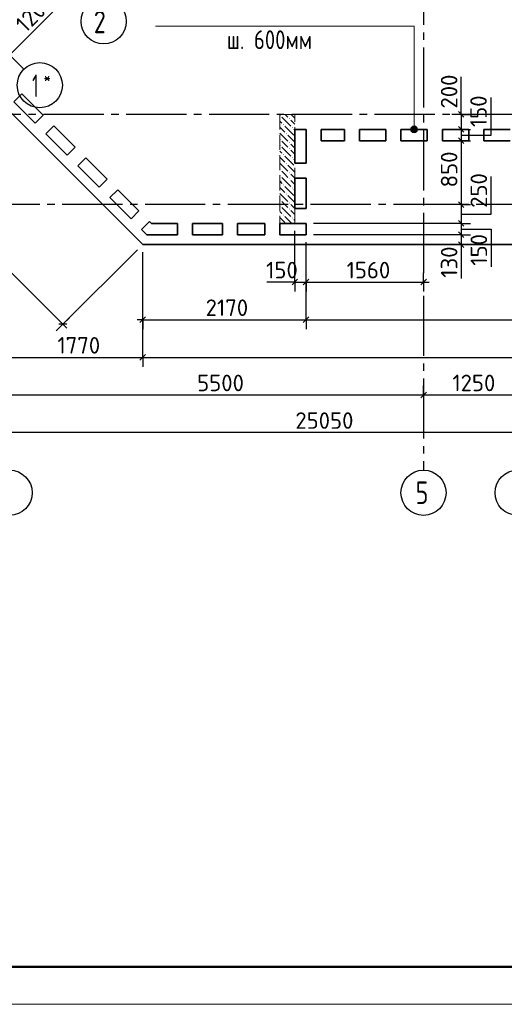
# Model space of a CAD drawing. Header units: millimetres. Extents: x 40580 to 1930067, y -240640 to 81020.
# Tile 134 of 246: x 599979 to 606418, y -240324 to -227235. Entities that reach past the tile are written whole.
import ezdxf

# ---------------------------------------------------------------- set-up
doc = ezdxf.new("R2010")
doc.units = ezdxf.units.MM
for name, pattern in [('______2', [270, 200, -70]), ('______5', [1100, 800, -100, 100, -100]), ('CENTER', [2, 1.25, -0.25, 0.25, -0.25])]:
    doc.linetypes.add(name, pattern=pattern)
for name, color, linetype, lineweight in [('Standard', 7, 'Continuous', 25), ('ЖБ Перекрытие верхний уровень', 7, 'Continuous', 35), ('ОСИ', 7, 'CENTER', 15), ('Примечания', 7, 'Continuous', 13)]:
    doc.layers.add(name, color=color, linetype=linetype, lineweight=lineweight)
doc.layers.add('ЖБ Пилон', color=7, linetype='______2', lineweight=13, true_color=0xa0a0a0)
doc.layers.add('Размерная выноска', color=7, linetype='Continuous')
doc.styles.add('GOST 2.304', font='isocpeur.ttf', dxfattribs={"width": 0.8})
doc.styles.add('ISOCPEUR', font='isocpeur.ttf')

msp = doc.modelspace()

# ---------------------------------------------------------------- hatches: boundary and pattern name
at = {"layer": 'ЖБ Пилон', "linetype": 'Continuous', "lineweight": -3, "transparency": 33554687}
for points in [[(603434.7, -228511.1), (603441.2, -228504.5), (603447.7, -228511.1), (603441.2, -228517.6)], [(603474.7, -228631.1), (603481.2, -228624.6), (603487.7, -228631.1), (603481.2, -228637.6)], [(603554.7, -228551.1), (603561.2, -228544.6), (603567.7, -228551.1), (603561.2, -228557.5)], [(603514.7, -228751.1), (603521.2, -228744.6), (603527.7, -228751.1), (603521.2, -228757.5)], [(603594.7, -228671), (603601.2, -228664.6), (603607.7, -228671), (603601.2, -228677.6)], [(603434.7, -228831.1), (603441.2, -228824.6), (603447.7, -228831.1), (603441.2, -228837.6)], [(603434.7, -228911.1), (603441.2, -228904.5), (603447.7, -228911.1), (603441.2, -228917.6)], [(603554.7, -228871), (603561.2, -228864.6), (603567.7, -228871), (603561.2, -228877.6)], [(603474.7, -229031.1), (603481.2, -229024.6), (603487.7, -229031.1), (603481.2, -229037.6)], [(603554.7, -228951.1), (603561.2, -228944.6), (603567.7, -228951.1), (603561.2, -228957.5)], [(603514.7, -229151.1), (603521.2, -229144.6), (603527.7, -229151.1), (603521.2, -229157.5)], [(603594.7, -229071), (603601.2, -229064.6), (603607.7, -229071), (603601.2, -229077.6)], [(603434.7, -229231.1), (603441.2, -229224.6), (603447.7, -229231.1), (603441.2, -229237.6)], [(603434.7, -229311.1), (603441.2, -229304.5), (603447.7, -229311.1), (603441.2, -229317.6)], [(603554.7, -229271), (603561.2, -229264.6), (603567.7, -229271), (603561.2, -229277.6)], [(603474.7, -229431.1), (603481.2, -229424.6), (603487.7, -229431.1), (603481.2, -229437.6)], [(603554.7, -229351.1), (603561.2, -229344.6), (603567.7, -229351.1), (603561.2, -229357.5)], [(603514.7, -229551.1), (603521.2, -229544.6), (603527.7, -229551.1), (603521.2, -229557.5)], [(603594.7, -229471), (603601.2, -229464.6), (603607.7, -229471), (603601.2, -229477.6)], [(603434.7, -229631.1), (603441.2, -229624.6), (603447.7, -229631.1), (603441.2, -229637.6)], [(603434.7, -229711.1), (603441.2, -229704.5), (603447.7, -229711.1), (603441.2, -229717.6)], [(603554.7, -229671), (603561.2, -229664.6), (603567.7, -229671), (603561.2, -229677.6)], [(603474.7, -229831.1), (603481.2, -229824.6), (603487.7, -229831.1), (603481.2, -229837.6)], [(603554.7, -229751.1), (603561.2, -229744.6), (603567.7, -229751.1), (603561.2, -229757.5)], [(603594.7, -229871), (603601.2, -229864.6), (603607.7, -229871), (603601.2, -229877.6)]]:
    msp.add_hatch(color=7, dxfattribs=at).paths.add_polyline_path(points, flags=16)
at = {"layer": 'Примечания', "linetype": 'Continuous', "lineweight": 13, "transparency": 33554687}
for points in [[(605241.8, -228655.5), (605196.8, -228655.5), (605180.6, -228671.7)], [(605241.8, -228655.5), (605180.6, -228671.7), (605258, -228671.7)], [(605196.8, -228655.5), (605241.8, -228655.5), (605219.3, -228649.2)], [(605258, -228671.7), (605180.6, -228671.7), (605174.3, -228694.2)], [(605258, -228671.7), (605174.3, -228694.2), (605264.3, -228694.2)], [(605264.3, -228694.2), (605174.3, -228694.2), (605180.6, -228716.7)], [(605264.3, -228694.2), (605180.6, -228716.7), (605258, -228716.7)], [(605258, -228716.7), (605180.6, -228716.7), (605196.8, -228732.9)], [(605258, -228716.7), (605196.8, -228732.9), (605241.8, -228732.9)], [(605241.8, -228732.9), (605196.8, -228732.9), (605219.3, -228739.2)]]:
    msp.add_hatch(color=7, dxfattribs=at).paths.add_polyline_path(points)

# ---------------------------------------------------------------- linework, layer by layer
at = {"layer": 'Standard', "color": 7, "linetype": 'Continuous', "lineweight": -3, "transparency": 33554687}
for p, q in [((599844.3, -227705.1), (600692.8, -226856.6)), ((600553.2, -231284.9), (597724, -228455.7)), ((605844.3, -228494.2), (605844.3, -228419.2)), ((605844.3, -228844.2), (605844.3, -229694.2)), ((605844.3, -229694.2), (605844.3, -229944.2)), ((605844.3, -229944.2), (605844.3, -230094.2)), ((605844.3, -230094.2), (605844.3, -230224.2)), ((605844.3, -230224.2), (605844.3, -230299.2)), ((603634.3, -230724.2), (603559.3, -230724.2)), ((603634.3, -230724.2), (603784.3, -230724.2)), ((603784.3, -230724.2), (605344.3, -230724.2)), ((605344.3, -230724.2), (605419.3, -230724.2)), ((601613.8, -231224.2), (601538.8, -231224.2)), ((601613.8, -231224.2), (603784.3, -231224.2)), ((603784.3, -231224.2), (609644.3, -231224.2)), ((600553.2, -231284.9), (600606.2, -231337.9)), ((599844.3, -231724.2), (601613.8, -231724.2)), ((601613.8, -231724.2), (616594.3, -231724.2)), ((599844.3, -232224.2), (605344.3, -232224.2)), ((605344.3, -232224.2), (606594.3, -232224.2)), ((616494.3, -232724.2), (591444.3, -232724.2))]:
    msp.add_line(p, q, dxfattribs=at)
at = {"layer": 'Standard', "color": 251, "linetype": 'Continuous', "lineweight": -3, "true_color": 0x656565, "transparency": 33554687}
for p, q in [((605844.3, -228494.2), (605719.3, -228494.2)), ((605844.3, -228494.2), (605969.3, -228494.2)), ((605844.3, -228494.2), (605844.3, -228494.2)), ((605844.3, -228694.2), (605719.3, -228694.2)), ((605844.3, -228694.2), (605969.3, -228694.2)), ((605844.3, -228694.2), (605844.3, -228694.2)), ((605844.3, -228844.2), (605719.3, -228844.2)), ((605844.3, -228844.2), (605969.3, -228844.2)), ((605844.3, -228844.2), (605844.3, -228844.2)), ((605844.3, -229694.2), (605719.3, -229694.2)), ((605844.3, -229694.2), (605969.3, -229694.2)), ((605844.3, -229694.2), (605844.3, -229694.2)), ((605844.3, -229944.2), (605719.3, -229944.2)), ((605844.3, -229944.2), (605969.3, -229944.2)), ((605844.3, -230094.2), (605719.3, -230094.2)), ((605844.3, -230094.2), (605969.3, -230094.2)), ((605844.3, -230224.2), (605719.3, -230224.2)), ((605844.3, -230224.2), (605969.3, -230224.2)), ((605844.3, -230224.2), (605844.3, -230224.2)), ((600553.2, -231284.9), (601543.1, -230294.9)), ((601613.8, -231224.2), (601613.8, -230324.2)), ((603634.3, -230724.2), (603634.3, -230599.2)), ((603784.3, -230724.2), (603784.3, -230599.2)), ((605344.3, -230724.2), (605344.3, -230599.2)), ((603634.3, -230724.2), (603634.3, -230849.2)), ((603784.3, -230724.2), (603784.3, -230849.2)), ((605344.3, -230724.2), (605344.3, -230849.2)), ((605344.3, -230724.2), (605344.3, -230724.2)), ((601613.8, -231224.2), (601613.8, -231099.2)), ((603784.3, -231224.2), (603784.3, -231099.2)), ((600553.2, -231284.9), (600641.6, -231196.5)), ((601613.8, -231224.2), (601613.8, -231349.2)), ((603784.3, -231224.2), (603784.3, -231349.2)), ((600553.2, -231284.9), (600464.8, -231373.2)), ((601613.8, -231724.2), (601613.8, -231599.2)), ((601613.8, -231724.2), (601613.8, -231849.2)), ((605344.3, -232224.2), (605344.3, -232099.2)), ((605344.3, -232224.2), (605344.3, -232349.2)), ((605344.3, -232224.2), (605344.3, -232676.4))]:
    msp.add_line(p, q, dxfattribs=at)
at = {"layer": 'Standard', "color": 7, "linetype": 'Continuous', "lineweight": 25, "transparency": 33554687}
for p, q in [((605806.8, -228456.7), (605881.8, -228531.7)), ((605806.8, -228656.7), (605881.8, -228731.7)), ((605806.8, -228806.7), (605881.8, -228881.7)), ((605806.8, -229656.7), (605881.8, -229731.7)), ((605806.8, -229906.7), (605881.8, -229981.7)), ((605806.8, -230056.7), (605881.8, -230131.7)), ((605806.8, -230186.7), (605881.8, -230261.7)), ((603596.8, -230761.7), (603671.8, -230686.7)), ((603746.8, -230761.7), (603821.8, -230686.7)), ((605306.8, -230761.7), (605381.8, -230686.7)), ((601576.3, -231261.7), (601651.3, -231186.7)), ((603746.8, -231261.7), (603821.8, -231186.7)), ((600606.2, -231284.9), (600500.1, -231284.9)), ((601576.3, -231761.7), (601651.3, -231686.7)), ((605306.8, -232261.7), (605381.8, -232186.7))]:
    msp.add_line(p, q, dxfattribs=at)
at = {"layer": 'Standard', "color": 7, "linetype": 'Continuous', "lineweight": 13, "transparency": 33554687}
msp.add_lwpolyline([(583520.3, -240324.2), (625520.3, -240324.2), (625520.3, -180924.2), (583520.3, -180924.2), (583520.3, -240324.2)], close=True, dxfattribs=at)
at = {"layer": 'Standard', "color": 7, "linetype": 'Continuous', "lineweight": 50, "transparency": 33554687}
msp.add_lwpolyline([(585520.3, -181424.2), (625020.3, -181424.2), (625020.3, -239824.2), (585520.3, -239824.2), (585520.3, -181424.2)], close=True, dxfattribs=at)
at = {"layer": 'Standard', "color": 7, "linetype": 'Continuous', "lineweight": -3, "transparency": 33554687}
for points in [[(605844.3, -228494.2), (605844.3, -228551.3), (605844.3, -228551.3), (605844.3, -228657.1), (605844.3, -228657.1), (605844.3, -228694.2)], [(605844.3, -228694.2), (605844.3, -228732.7), (605844.3, -228732.7), (605844.3, -228844.2)]]:
    msp.add_lwpolyline(points, dxfattribs=at)
at = {"layer": 'Standard', "color": 251, "linetype": 'Continuous', "lineweight": -3, "true_color": 0x656565, "transparency": 33554687}
for points in [[(605844.3, -229944.2), (605827.3, -229944.2), (605827.3, -229944.2), (603884.3, -229944.2)], [(603634.3, -230724.2), (603634.3, -230707.2), (603634.3, -230707.2), (603634.3, -230044.2)], [(605844.3, -230094.2), (605827.3, -230094.2), (605827.3, -230094.2), (603884.3, -230094.2)], [(603784.3, -231224.2), (603784.3, -231207.2), (603784.3, -231207.2), (603784.3, -231207.2), (603784.3, -231207.2), (603784.3, -231207.2), (603784.3, -231207.2), (603784.3, -230194.2)], [(603784.3, -230724.2), (603784.3, -230707.2), (603784.3, -230707.2), (603784.3, -230194.2)], [(601613.8, -231724.2), (601613.8, -231707.2), (601613.8, -231707.2), (601613.8, -230324.2)]]:
    msp.add_lwpolyline(points, dxfattribs=at)
at = {"layer": 'ЖБ Перекрытие верхний уровень', "transparency": 33554687}
for p, q in [((598784.7, -227395), (601613.8, -230224.2)), ((599901.9, -228328.4), (600008, -228222.4)), ((600008, -228222.4), (600290.8, -228505.2)), ((600184.8, -228611.3), (599901.9, -228328.4)), ((600290.8, -228505.2), (600184.8, -228611.3)), ((600326.2, -228752.7), (600432.2, -228646.6)), ((600432.2, -228646.6), (600715.1, -228929.5)), ((600609, -229035.5), (600326.2, -228752.7)), ((603634.3, -228694.2), (603784.3, -228694.2)), ((603634.3, -229144.2), (603634.3, -228694.2)), ((603784.3, -228694.2), (603784.3, -229144.2)), ((603984.3, -228844.2), (603984.3, -228694.2)), ((603984.3, -228694.2), (604294.3, -228694.2)), ((604294.3, -228694.2), (604294.3, -228844.2)), ((604494.3, -228694.2), (604844.3, -228694.2)), ((604494.3, -228844.2), (604494.3, -228694.2)), ((604844.3, -228694.2), (604844.3, -228844.2)), ((605044.3, -228844.2), (605044.3, -228694.2)), ((605044.3, -228694.2), (605394.3, -228694.2)), ((605394.3, -228694.2), (605394.3, -228844.2)), ((605594.3, -228694.2), (605944.3, -228694.2)), ((605594.3, -228844.2), (605594.3, -228694.2)), ((605944.3, -228694.2), (605944.3, -228844.2)), ((606144.3, -228844.2), (606144.3, -228694.2)), ((606144.3, -228694.2), (606494.3, -228694.2)), ((604294.3, -228844.2), (603984.3, -228844.2)), ((604844.3, -228844.2), (604494.3, -228844.2)), ((605394.3, -228844.2), (605044.3, -228844.2)), ((605944.3, -228844.2), (605594.3, -228844.2)), ((606494.3, -228844.2), (606144.3, -228844.2)), ((600715.1, -228929.5), (600609, -229035.5)), ((600750.4, -229177), (600856.5, -229070.9)), ((601033.3, -229459.8), (600750.4, -229177)), ((600856.5, -229070.9), (601139.4, -229353.7)), ((603784.3, -229144.2), (603634.3, -229144.2)), ((601139.4, -229353.7), (601033.3, -229459.8)), ((603634.3, -229744.2), (603634.3, -229344.2)), ((603634.3, -229344.2), (603784.3, -229344.2)), ((603784.3, -229344.2), (603784.3, -229744.2)), ((601174.7, -229601.2), (601280.8, -229495.1)), ((601280.8, -229495.1), (601563.6, -229778)), ((601457.6, -229884.1), (601174.7, -229601.2)), ((601563.6, -229778), (601457.6, -229884.1)), ((603784.3, -229744.2), (603634.3, -229744.2)), ((601599, -230025.5), (601705, -229919.4)), ((601705, -229919.4), (601729.8, -229944.2)), ((601729.8, -229944.2), (602074.3, -229944.2)), ((602074.3, -229944.2), (602074.3, -230094.2)), ((602274.3, -229944.2), (602674.3, -229944.2)), ((602274.3, -230094.2), (602274.3, -229944.2)), ((602674.3, -229944.2), (602674.3, -230094.2)), ((602874.3, -230094.2), (602874.3, -229944.2)), ((602874.3, -229944.2), (603234.3, -229944.2)), ((603234.3, -229944.2), (603234.3, -230094.2)), ((603434.3, -229944.2), (603784.3, -229944.2)), ((603434.3, -230094.2), (603434.3, -229944.2)), ((603784.3, -229944.2), (603784.3, -230094.2)), ((601667.7, -230094.2), (601599, -230025.5)), ((602074.3, -230094.2), (601667.7, -230094.2)), ((602674.3, -230094.2), (602274.3, -230094.2)), ((603234.3, -230094.2), (602874.3, -230094.2)), ((603784.3, -230094.2), (603434.3, -230094.2)), ((601613.8, -230224.2), (616594.3, -230224.2))]:
    msp.add_line(p, q, dxfattribs=at)
at = {"layer": 'ЖБ Пилон', "color": 253, "linetype": '______2', "lineweight": 13, "true_color": 0xa0a0a0, "transparency": 33554687}
for p, q in [((603434.3, -228494.2), (603434.3, -229944.2)), ((603634.3, -228494.2), (603434.3, -228494.2)), ((603634.3, -229944.2), (603634.3, -228494.2)), ((603434.3, -229944.2), (603634.3, -229944.2))]:
    msp.add_line(p, q, dxfattribs=at)
at = {"layer": 'ЖБ Пилон', "color": 9, "linetype": 'Continuous', "lineweight": -3, "true_color": 0xc7c7c7, "transparency": 33554687}
for p, q in [((603541.2, -228531.1), (603504.4, -228494.2)), ((603584.4, -228494.2), (603634.3, -228544.1)), ((603434.3, -228584.1), (603461.2, -228611.1)), ((603461.2, -228531.1), (603581.2, -228651.1)), ((603501.2, -228651.1), (603621.2, -228771)), ((603581.2, -228571), (603634.3, -228624.1)), ((603434.3, -228664.1), (603501.2, -228731.1)), ((603434.3, -228744.1), (603541.2, -228851.1)), ((603634.3, -228864.1), (603541.2, -228771)), ((603634.3, -228704.1), (603621.2, -228691.1)), ((603501.2, -228891.1), (603461.2, -228851.1)), ((603541.2, -228931.1), (603501.2, -228891.1)), ((603581.2, -228891.1), (603634.3, -228944.1)), ((603434.3, -228984.1), (603461.2, -229011.1)), ((603461.2, -228931.1), (603581.2, -229051.1)), ((603501.2, -229051.1), (603621.2, -229171)), ((603581.2, -228971), (603634.3, -229024.1)), ((603434.3, -229064.1), (603501.2, -229131.1)), ((603434.3, -229144.1), (603541.2, -229251.1)), ((603634.3, -229264.1), (603541.2, -229171)), ((603634.3, -229104.1), (603621.2, -229091.1)), ((603501.2, -229291.1), (603461.2, -229251.1)), ((603541.2, -229331.1), (603501.2, -229291.1)), ((603581.2, -229291.1), (603634.3, -229344.1)), ((603434.3, -229384.1), (603461.2, -229411.1)), ((603461.2, -229331.1), (603581.2, -229451.1)), ((603581.2, -229371), (603634.3, -229424.1)), ((603434.3, -229464.1), (603501.2, -229531.1)), ((603434.3, -229544.1), (603541.2, -229651.1)), ((603501.2, -229451.1), (603621.2, -229571)), ((603634.3, -229664.1), (603541.2, -229571)), ((603634.3, -229504.1), (603621.2, -229491.1)), ((603501.2, -229691.1), (603461.2, -229651.1)), ((603541.2, -229731.1), (603501.2, -229691.1)), ((603581.2, -229691.1), (603634.3, -229744.1)), ((603434.3, -229784.1), (603461.2, -229811.1)), ((603461.2, -229731.1), (603581.2, -229851.1)), ((603581.2, -229771), (603634.3, -229824.1)), ((603434.3, -229864.1), (603501.2, -229931.1)), ((603434.3, -229944.1), (603434.4, -229944.2)), ((603501.2, -229851.1), (603594.4, -229944.2)), ((603634.3, -229904.1), (603621.2, -229891.1))]:
    msp.add_line(p, q, dxfattribs=at)
at = {"layer": 'ОСИ', "color": 8, "linetype": '______5', "lineweight": -3, "transparency": 33554687}
for p, q in [((605344.3, -182504.2), (605344.3, -233224.2)), ((600033.5, -227894.3), (590720.2, -218581)), ((617594.3, -228494.2), (588120.3, -228494.2)), ((616744.3, -229694.2), (588120.3, -229694.2))]:
    msp.add_line(p, q, dxfattribs=at)
at = {"layer": 'ОСИ', "color": 7, "linetype": 'Continuous', "lineweight": -3, "transparency": 33554687}
for centre in [(601094.2, -227257.9), (600245.7, -228106.5), (599844.3, -233524.2), (605344.3, -233524.2), (606594.3, -233524.2)]:
    msp.add_circle(centre, 300, dxfattribs=at)
at = {"layer": 'Примечания', "color": 7, "linetype": 'Continuous', "lineweight": 13, "transparency": 33554687}
for p, q in [((605219.3, -228649.2), (605219.3, -228649.2)), ((605174.3, -228694.2), (605174.3, -228694.2)), ((605219.3, -228739.2), (605219.3, -228739.2)), ((605264.3, -228694.2), (605264.3, -228694.2))]:
    msp.add_line(p, q, dxfattribs=at)
msp.add_lwpolyline([(601781.5, -227321.7), (605219.3, -227321.7), (605219.3, -228694.2)], dxfattribs=at)
msp.add_circle((605219.3, -228694.2), 45, dxfattribs=at)
at = {"layer": 'Размерная выноска', "color": 7, "linetype": 'Continuous', "lineweight": 25, "transparency": 33554687}
for p, q in [((605844.3, -228494.2), (605844.3, -227994.2)), ((605844.3, -230224.2), (605844.3, -230674.2)), ((603634.3, -230724.2), (603264.3, -230724.2))]:
    msp.add_line(p, q, dxfattribs=at)
for points in [[(605844.3, -228769.2), (606244.3, -228769.2), (606244.3, -228269.2)], [(605844.3, -229819.2), (606244.3, -229819.2), (606244.3, -229319.2)], [(605844.3, -230019.2), (606244.3, -230019.2), (606244.3, -230519.2)]]:
    msp.add_lwpolyline(points, dxfattribs=at)

# ---------------------------------------------------------------- texts
at = {"layer": 'Standard', "color": 7, "linetype": 'Continuous', "lineweight": 25, "transparency": 33554687, "char_height": 220, "attachment_point": 7, "style": 'ISOCPEUR'}
for s, insert, width, rotation in [('1200', (600056.2, -227422.4), 625.734, 45), ('200', (605794.3, -228416.7), 531.973, 90), ('150', (606184.9, -228663.5), 469.509, 90), ('850', (605794.3, -229464.7), 516.396, 90), ('250', (606189, -229736.8), 516.396, 90), ('150', (606189.6, -230505.4), 469.509, 90), ('130', (605794.2, -230665.8), 469.509, 90)]:
    msp.add_mtext(s, dxfattribs=dict(at, insert=insert, width=width, rotation=rotation))
for s, insert, width in [('150', (603252.7, -230674.1), 469.509), ('1560', (604321.9, -230674.1), 610.171), ('2170', (602448.8, -231174.1), 625.741), ('1770', (600478.9, -231674.1), 625.735), ('5500', (602336.3, -232174.2), 641.476), ('1250', (605726.9, -232174.1), 610.165), ('25050', (603640.9, -232674.2), 782.131)]:
    msp.add_mtext(s, dxfattribs=dict(at, insert=insert, width=width))
at = {"layer": 'ОСИ', "color": 7, "linetype": 'Continuous', "lineweight": 25, "transparency": 33554687, "attachment_point": 7, "style": 'ISOCPEUR'}
for s, insert, char_height, width in [('\\W0.78;2', (600962.7, -227415.4), 300, 326.834), ('\\W0.56;1', (600144.2, -228264), 300, 233.333), ('\\W0.80;*', (600294.2, -228089), 180, 215.9), ('\\W0.78;5', (605239.3, -233674.2), 300, 326.834)]:
    msp.add_mtext(s, dxfattribs=dict(at, insert=insert, char_height=char_height, width=width))
at = {"layer": 'Примечания', "color": 7, "linetype": 'Continuous', "lineweight": 25, "transparency": 33554687, "insert": (602731.5, -227626.7), "char_height": 250, "width": 1279.431, "attachment_point": 7, "style": 'GOST 2.304'}
msp.add_mtext('ш.\\~600мм', dxfattribs=at)

doc.saveas('drawing.dxf')
